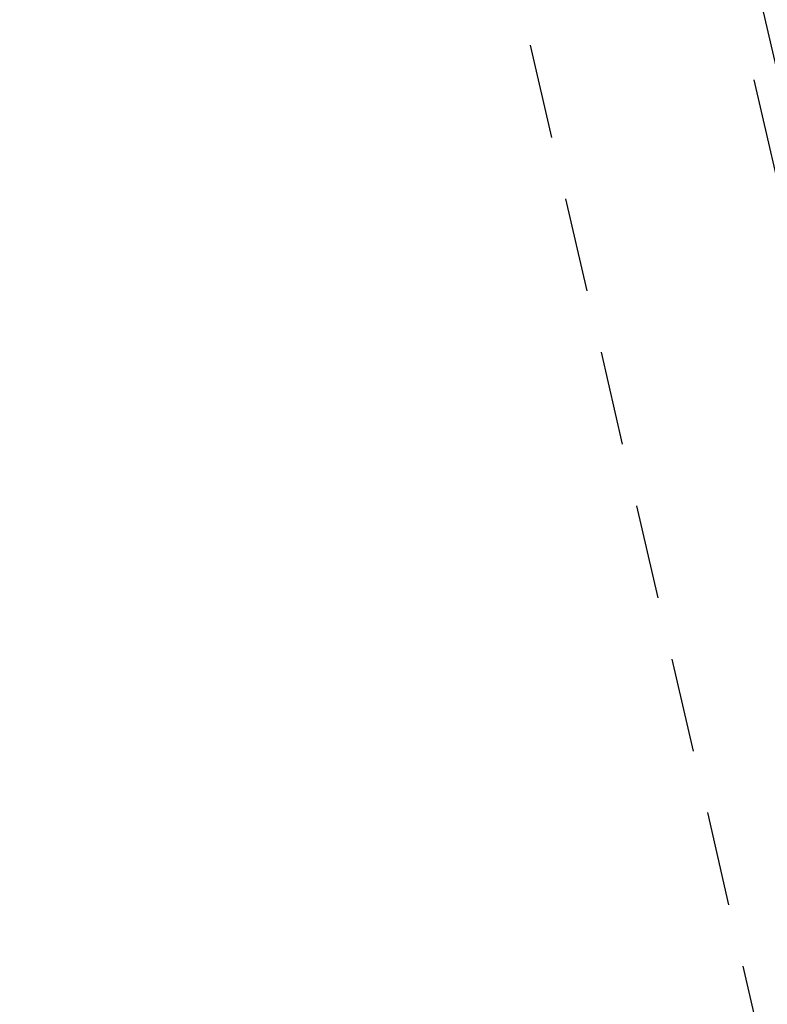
# Model space of a CAD drawing. Header units: centimetres. Extents: x -15121 to 17422, y -60492 to 0.
# Tile 29 of 256: x 1123 to 1194, y -30518 to -30424. Entities that reach past the tile are written whole.
import ezdxf

# ---------------------------------------------------------------- set-up
doc = ezdxf.new("R2010")
doc.units = ezdxf.units.CM
doc.header["$LTSCALE"] = 60
for name, pattern in [('0', [0]), ('DP', [0.5, 0.3, -0.2]), ('MP', [0.25, 0.15, -0.1])]:
    doc.linetypes.add(name, pattern=pattern)
for name, color, linetype in [('AIKA wymiarowanie ogólne rzut2', 7, 'Continuous'), ('AIKA ŚCIANA2', 8, 'Continuous'), ('JS_PODCIĄGI', 1, 'DP'), ('podciagi i nadproza', 7, 'DP'), ('RI-PROFILE', 8, 'Continuous')]:
    doc.layers.add(name, color=color, linetype=linetype)
doc.styles.add('wymiar', font='txt.shx', dxfattribs={"width": 0.6})
doc.dimstyles.new('Dwudziestka', dxfattribs={"dimtxt": 7, "dimasz": 0.7, "dimexe": 5, "dimexo": 0, "dimgap": 2.5, "dimtad": 1, "dimtoh": 1, "dimdec": 3, "dimrnd": 0.5, "dimdsep": 46, "dimtxsty": 'wymiar', "dimblk": 'znacznik', "dimcen": 0, "dimdle": 5, "dimse1": 1, "dimse2": 1, "dimclrd": 256, "dimclre": 256, "dimclrt": 256, "dimadec": 0, "dimazin": 0, "dimtfac": 0.4, "dimtdec": 3, "dimtix": 1, "dimtofl": 0, "dimtmove": 2, "dimatfit": 3, "dimldrblk": 'znacznik', "dimfxl": 1, "dimtolj": 1, "dimarcsym": 0})

# ---------------------------------------------------------------- blocks, each defined once
blk = doc.blocks.new('SL podciągi restauracja')
at = {"layer": 'podciagi i nadproza'}
blk.add_lwpolyline([(655.391, -28008.273), (632.006, -28013.671), (578.017, -27779.823), (601.402, -27774.424), (655.391, -28008.273)], dxfattribs=at)
blk = doc.blocks.new('znacznik')
at = {"color": 0}
for points in [[(0, -5), (0, 5)], [(-4, 0), (4, 0)]]:
    blk.add_lwpolyline(points, dxfattribs=at)
at = {"color": 1}
blk.add_lwpolyline([(-2.12, -2.12), (2.12, 2.12)], dxfattribs=at)
blk = doc.blocks.new('*D7276')
at = {"layer": 'AIKA wymiarowanie ogólne rzut2', "lineweight": -2, "transparency": 16777216}
blk.add_line((1331.903, -30726.278), (1118.755, -29802.96), dxfattribs=at)
at = {"layer": 'Defpoints', "color": 0, "transparency": 16777216}
for p in [(1118.598, -29802.278), (1090.735, -29808.71), (1304.198, -30733.392)]:
    blk.add_point(p, dxfattribs=at)
at = {"layer": 'AIKA wymiarowanie ogólne rzut2', "lineweight": -2, "transparency": 16777216, "xscale": 0.7, "yscale": 0.7, "zscale": 0.7}
for p, rotation in [((1118.598, -29802.278), 102.999035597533), ((1332.061, -30726.96), 282.999035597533)]:
    blk.add_blockref('znacznik', p, dxfattribs=dict(at, rotation=rotation))
at = {"layer": 'AIKA wymiarowanie ogólne rzut2', "transparency": 16777216, "insert": (1231.175, -30263.269), "char_height": 7, "attachment_point": 5, "rotation": 282.99904, "style": 'wymiar'}
blk.add_mtext('\\A1;949', dxfattribs=at)

msp = doc.modelspace()

# ---------------------------------------------------------------- linework, layer by layer
at = {"layer": 'JS_PODCIĄGI', "linetype": 'MP', "lineweight": -3}
msp.add_lwpolyline([(1204.1608, -30566.606), (1151.0724, -30336.6546)], dxfattribs=at)
at = {"layer": 'RI-PROFILE', "linetype": '0'}
msp.add_line((1224.995, -30557.5701), (1173.7605, -30335.6492), dxfattribs=at)

# ---------------------------------------------------------------- block references
at = {"layer": 'AIKA ŚCIANA2'}
msp.add_blockref('SL podciągi restauracja', (592.0924, -2550.3843), dxfattribs=at)

# ---------------------------------------------------------------- dimensions: what is measured, and where the dimension line sits
at = {"layer": 'AIKA wymiarowanie ogólne rzut2'}
dim = msp.add_aligned_dim(p1=(1304.198, -30733.3917), p2=(1090.7349, -29808.7102), distance=-28.5954, dimstyle='Dwudziestka', dxfattribs=at)
dim.commit()
dim.dimension.update_dxf_attribs({"geometry": '*D7276', "text_midpoint": (1231.1754, -30263.2693)})

doc.saveas('drawing.dxf')
